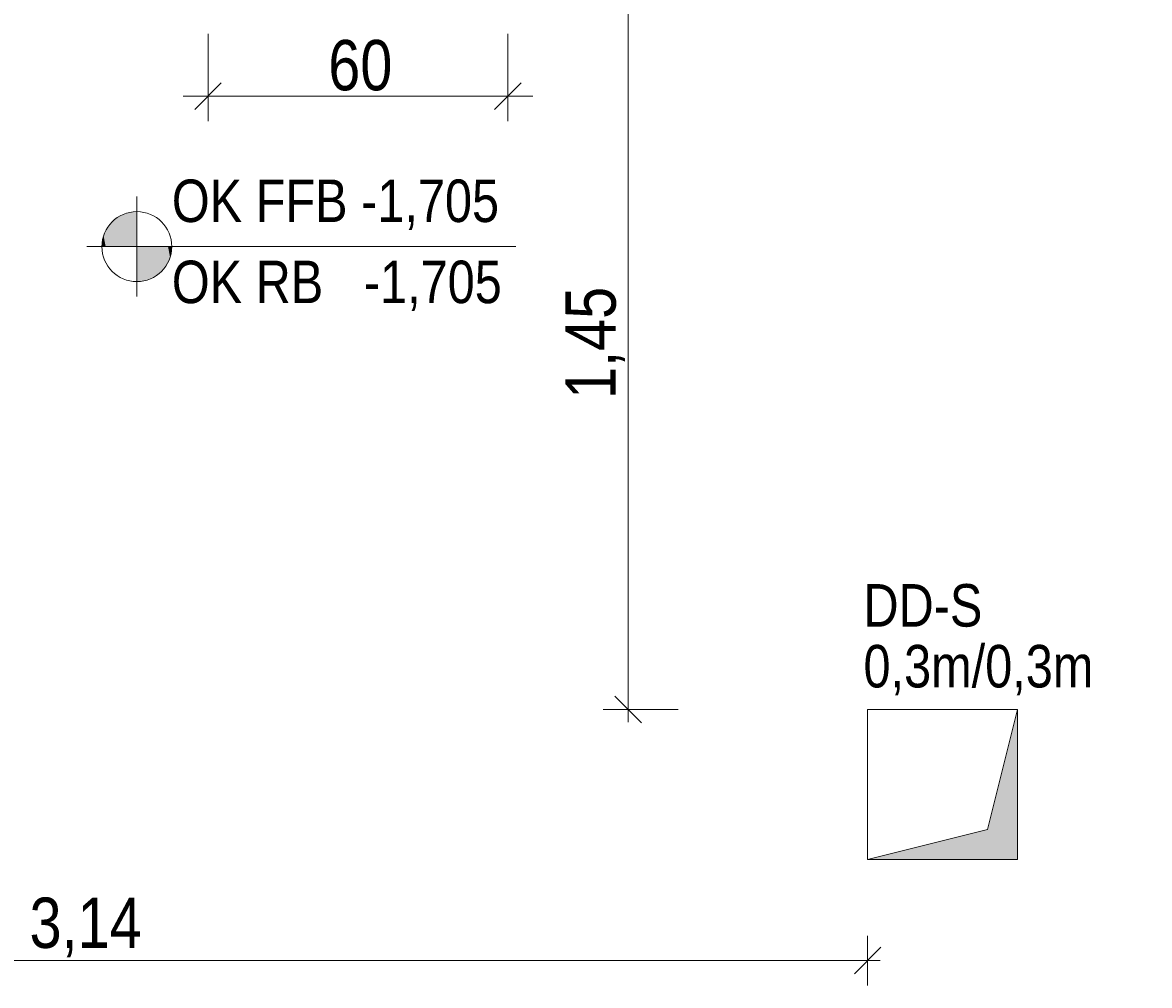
# Model space of a CAD drawing. Extents: x -720 to 300, y 62 to 1162.
# Tile 97 of 256: x -424 to -379, y 956 to 994. Entities that reach past the tile are written whole.
import ezdxf

# ---------------------------------------------------------------- set-up
doc = ezdxf.new("R2010")
doc.units = 0
doc.layers.get('0').update_dxf_attribs({"lineweight": 13})
doc.layers.add('30 -35 Decken- 11 Durchbruch', color=5, linetype='Continuous', lineweight=15, true_color=0x0000ff)
doc.layers.add('70 -76 Bemaßung- 2 Allgemein', color=9, linetype='Continuous', lineweight=5, true_color=0x808080)
doc.layers.add('70 -72 Beschriftung- 5 Höhenkoten', color=7, linetype='Continuous', lineweight=15)
doc.styles.get("Standard").update_dxf_attribs({"font": 'ARIALN.TTF'})

# ---------------------------------------------------------------- blocks, each defined once
blk = doc.blocks.new('Referenz-A06G93UD8I')
at = {"layer": '30 -35 Decken- 11 Durchbruch', "color": 0, "linetype": 'Continuous', "lineweight": -2, "ltscale": 0.13}
for p, q in [((-390.453, 960.912), (-390.453, 966.912)), ((-390.453, 966.912), (-384.453, 966.912)), ((-384.453, 966.912), (-385.653, 962.112)), ((-384.453, 960.912), (-384.453, 966.912)), ((-385.653, 962.112), (-390.453, 960.912)), ((-390.453, 960.912), (-384.453, 960.912))]:
    blk.add_line(p, q, dxfattribs=at)
at = {"layer": '30 -35 Decken- 11 Durchbruch', "color": 0, "lineweight": -2}
for points in [[(-384.453, 960.912), (-385.653, 962.112), (-384.453, 966.912)], [(-385.653, 960.912), (-390.453, 960.912), (-385.653, 962.112)], [(-385.653, 960.912), (-385.653, 962.112), (-384.453, 960.912)]]:
    blk.add_solid(points, dxfattribs=at)
at = {"layer": '70 -72 Beschriftung- 5 Höhenkoten', "color": 0, "linetype": 'Continuous', "lineweight": -2, "ltscale": 0.13}
for p, q in [((-419.699, 983.436), (-419.699, 987.436)), ((-419.699, 985.436), (-419.699, 986.836)), ((-419.699, 986.836), (-419.699, 985.436)), ((-421.699, 985.436), (-404.533, 985.436)), ((-419.699, 985.436), (-421.099, 985.436)), ((-421.099, 985.436), (-419.699, 985.436)), ((-418.299, 985.436), (-419.699, 985.436)), ((-419.699, 985.436), (-419.699, 984.036)), ((-419.699, 984.036), (-419.699, 985.436)), ((-419.699, 985.436), (-418.299, 985.436))]:
    blk.add_line(p, q, dxfattribs=at)
for major_axis in [(0, 1.4), (1.4, 0), (-1.4, 0), (0, -1.4)]:
    blk.add_ellipse((-419.699, 985.436), major_axis=major_axis, ratio=1, start_param=0, end_param=1.570796, dxfattribs=at)
at = {"layer": '70 -72 Beschriftung- 5 Höhenkoten', "color": 0, "lineweight": -2}
for points in [[(-419.918, 985.436), (-420.131, 986.767), (-419.918, 986.819)], [(-419.699, 985.436), (-419.918, 986.819), (-419.699, 986.836)], [(-419.918, 985.436), (-419.918, 986.819), (-419.699, 985.436)], [(-420.689, 985.436), (-420.831, 986.259), (-420.689, 986.426)], [(-420.521, 985.436), (-420.689, 986.426), (-420.521, 986.568)], [(-420.689, 985.436), (-420.689, 986.426), (-420.521, 985.436)], [(-420.334, 985.436), (-420.521, 986.568), (-420.334, 986.683)], [(-420.521, 985.436), (-420.521, 986.568), (-420.334, 985.436)], [(-420.131, 985.436), (-420.334, 986.683), (-420.131, 986.767)], [(-420.334, 985.436), (-420.334, 986.683), (-420.131, 985.436)], [(-420.131, 985.436), (-420.131, 986.767), (-419.918, 985.436)], [(-420.946, 985.436), (-421.03, 985.868), (-420.946, 986.071)], [(-420.831, 985.436), (-420.946, 986.071), (-420.831, 986.259)], [(-420.946, 985.436), (-420.946, 986.071), (-420.831, 985.436)], [(-420.831, 985.436), (-420.831, 986.259), (-420.689, 985.436)], [(-421.081, 985.436), (-421.099, 985.436), (-421.081, 985.655)], [(-421.03, 985.436), (-421.081, 985.655), (-421.03, 985.868)], [(-421.081, 985.436), (-421.081, 985.655), (-421.03, 985.436)], [(-421.03, 985.436), (-421.03, 985.868), (-420.946, 985.436)], [(-419.699, 984.036), (-419.699, 985.436), (-419.48, 984.053)], [(-419.48, 984.053), (-419.699, 985.436), (-419.48, 985.436)], [(-419.48, 984.053), (-419.48, 985.436), (-419.266, 984.104)], [(-419.266, 984.104), (-419.48, 985.436), (-419.266, 985.436)], [(-419.266, 984.104), (-419.266, 985.436), (-419.063, 984.188)], [(-419.063, 984.188), (-419.266, 985.436), (-419.063, 985.436)], [(-419.063, 984.188), (-419.063, 985.436), (-418.876, 984.303)], [(-418.876, 984.303), (-419.063, 985.436), (-418.876, 985.436)], [(-418.876, 984.303), (-418.876, 985.436), (-418.709, 984.446)], [(-418.709, 984.446), (-418.876, 985.436), (-418.709, 985.436)], [(-418.709, 984.446), (-418.709, 985.436), (-418.566, 984.613)], [(-418.566, 984.613), (-418.709, 985.436), (-418.566, 985.436)], [(-418.566, 984.613), (-418.566, 985.436), (-418.451, 984.8)], [(-418.451, 984.8), (-418.566, 985.436), (-418.451, 985.436)], [(-418.451, 984.8), (-418.451, 985.436), (-418.367, 985.003)], [(-418.367, 985.003), (-418.451, 985.436), (-418.367, 985.436)], [(-418.367, 985.003), (-418.367, 985.436), (-418.316, 985.217)], [(-418.316, 985.217), (-418.367, 985.436), (-418.316, 985.436)], [(-418.316, 985.217), (-418.316, 985.436), (-418.299, 985.436)]]:
    blk.add_solid(points, dxfattribs=at)
at = {"layer": '70 -76 Bemaßung- 2 Allgemein', "color": 0, "linetype": 'Continuous', "lineweight": -2, "ltscale": 0.13}
for p, q in [((-400.033, 967.973), (-400.033, 994.852)), ((-416.85, 993.955), (-416.85, 990.455)), ((-404.85, 993.955), (-404.85, 990.455)), ((-417.381, 990.925), (-416.32, 991.986)), ((-404.32, 991.986), (-405.381, 990.925)), ((-417.85, 991.455), (-415.79, 991.455)), ((-405.911, 991.455), (-415.79, 991.455)), ((-403.85, 991.455), (-405.911, 991.455)), ((-400.033, 966.412), (-400.033, 967.973)), ((-399.502, 966.382), (-400.564, 967.443)), ((-398.033, 966.912), (-401.033, 966.912)), ((-390.453, 957.862), (-390.453, 955.872)), ((-389.922, 957.403), (-390.984, 956.341)), ((-391.513, 956.872), (-452.193, 956.872)), ((-389.953, 956.872), (-391.513, 956.872))]:
    blk.add_line(p, q, dxfattribs=at)
at = {"layer": '30 -35 Decken- 11 Durchbruch', "color": 0, "linetype": 'Continuous', "lineweight": -2, "ltscale": 0.13, "char_height": 1.7, "attachment_point": 1}
for s, insert in [('{\\fArial Narrow;DD-S}', (-390.619, 971.932)), ('{\\fArial Narrow;0,3m/0,3m}', (-390.619, 969.497))]:
    blk.add_mtext(s, dxfattribs=dict(at, insert=insert))
at = {"layer": '30 -35 Decken- 11 Durchbruch', "color": 0, "linetype": 'ByBlock', "lineweight": -2, "ltscale": 0.13, "insert": (-390.619, 960.916), "char_height": 0.0036, "attachment_point": 1}
for s in ['{\\fArial Narrow;instanceID}', '{\\fArial Narrow;prm0_name}', '{\\fArial Narrow;prm0_type}', '{\\fArial Narrow;prm0_value}', '{\\fArial Narrow;prm3_value}', '{\\fArial Narrow;prm1_name}', '{\\fArial Narrow;prm6_name}', '{\\fArial Narrow;prm6_type}', '{\\fArial Narrow;prm7_value}', '{\\fArial Narrow;prm4_name}', '{\\fArial Narrow;prm1_type}', '{\\fArial Narrow;prm4_type}', '{\\fArial Narrow;prm7_type}', '{\\fArial Narrow;prm7_name}', '{\\fArial Narrow;prm4_value}', '{\\fArial Narrow;prm6_value}', '{\\fArial Narrow;prm5_name}', '{\\fArial Narrow;prm5_value}', '{\\fArial Narrow;prm2_name}', '{\\fArial Narrow;prm3_name}', '{\\fArial Narrow;prm1_value}', '{\\fArial Narrow;prm2_value}', '{\\fArial Narrow;prm3_type}', '{\\fArial Narrow;prm2_type}', '{\\fArial Narrow;prm5_type}', '{\\fArial Narrow;IFC_UUID}']:
    blk.add_mtext(s, dxfattribs=at)
at = {"layer": '70 -72 Beschriftung- 5 Höhenkoten', "color": 0, "linetype": 'Continuous', "lineweight": -2, "ltscale": 0.13, "char_height": 1.7, "attachment_point": 1}
for s, insert in [('{\\fArial Narrow;OK FFB -1,705}', (-418.299, 988.121)), ('{\\fArial Narrow;OK RB   -1,705}', (-418.299, 984.875))]:
    blk.add_mtext(s, dxfattribs=dict(at, insert=insert))
at = {"layer": '70 -76 Bemaßung- 2 Allgemein', "color": 0, "linetype": 'Continuous', "lineweight": -2, "ltscale": 0.13, "char_height": 2.01377, "attachment_point": 1}
for s, insert in [('{\\fArial Narrow;60}', (-412.039, 993.706)), ('{\\fArial Narrow;3,14}', (-423.994, 959.388))]:
    blk.add_mtext(s, dxfattribs=dict(at, insert=insert))
at = {"layer": '70 -76 Bemaßung- 2 Allgemein', "color": 0, "linetype": 'Continuous', "lineweight": -2, "ltscale": 0.13, "insert": (-402.548, 979.338), "char_height": 2.01377, "attachment_point": 1, "rotation": 90}
blk.add_mtext('{\\fArial Narrow;1,45}', dxfattribs=at)

msp = doc.modelspace()

# ---------------------------------------------------------------- block references
at = {"color": 8, "lineweight": 13, "ltscale": 0.13, "true_color": 0x808080}
msp.add_blockref('Referenz-A06G93UD8I', (0, 0), dxfattribs=at)

doc.saveas('drawing.dxf')
